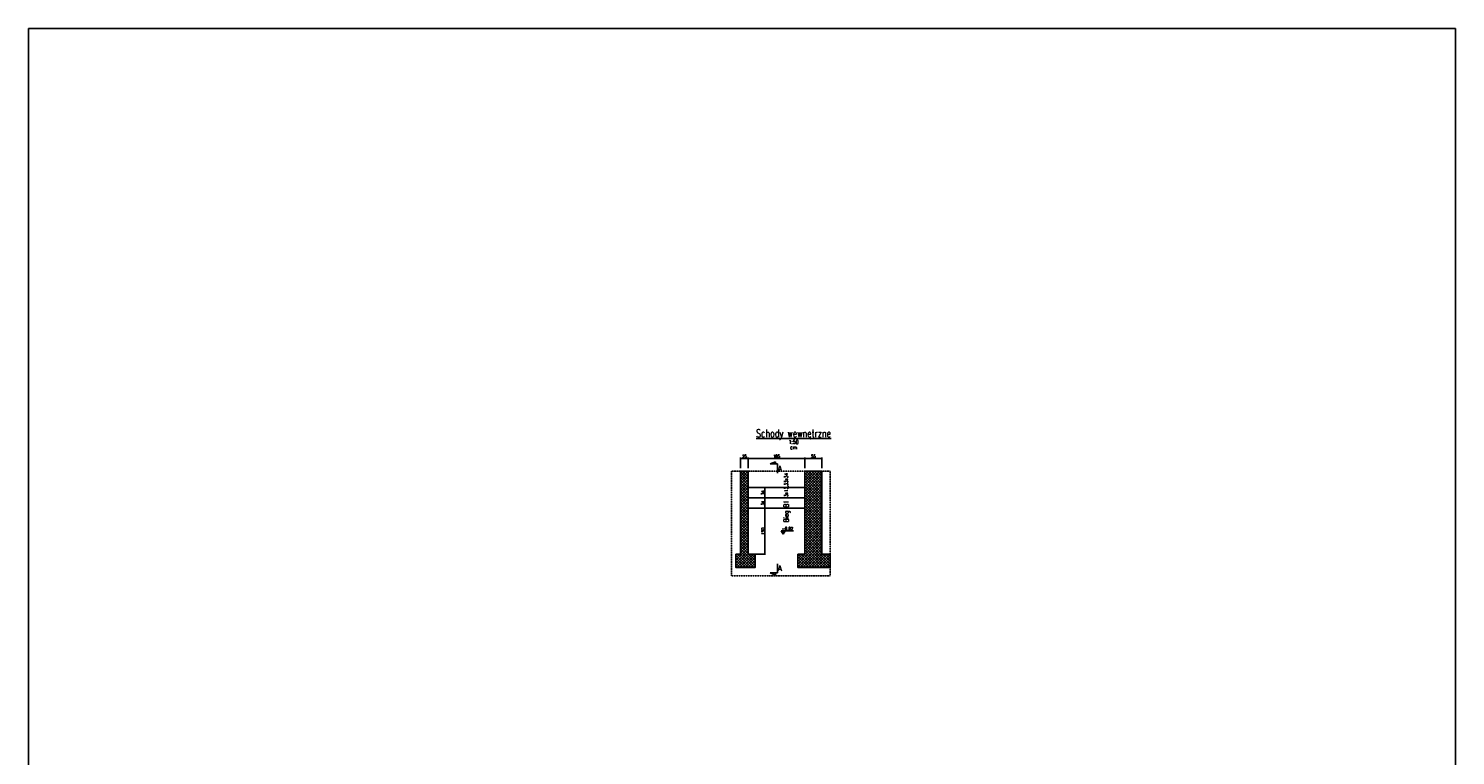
# Model space of a CAD drawing. Header units: millimetres. Extents: x 136919 to 160325, y -19528 to -8134.
# Tile 3 of 22: x 138167 to 142829, y -17152 to -14776. Entities that reach past the tile are written whole.
import ezdxf
from ezdxf.enums import TextEntityAlignment as Align

# ---------------------------------------------------------------- set-up
doc = ezdxf.new("R2010")
doc.units = ezdxf.units.MM
doc.header["$LTSCALE"] = 0.1
doc.linetypes.add('HIDDEN', pattern=[9.525, 6.35, -3.175])
for name, color, linetype in [('tkd_hacz', 5, 'Continuous'), ('tkd_koty', 1, 'Continuous'), ('tkd_mur0', 2, 'Continuous'), ('tkd_opis', 7, 'Continuous'), ('tkd_przekroje', 3, 'Continuous'), ('tkd_przerywane', 8, 'HIDDEN'), ('tkd_schody', 3, 'Continuous'), ('tkd_wym', 1, 'Continuous')]:
    doc.layers.add(name, color=color, linetype=linetype)
doc.styles.add('TKD_1TXT', font='simplex.shx', dxfattribs={"width": 0.75, "height": 0.25})
doc.styles.add('TKD_2TXT', font='romand.shx', dxfattribs={"width": 0.75, "height": 0.25})
doc.styles.add('tkd_2txt035', font='romand.shx', dxfattribs={"width": 0.75, "height": 8.75})
doc.styles.add('tkd_txt0', font='simplex.shx', dxfattribs={"width": 0.75})
doc.styles.add('TXT25', font='simplex.shx', dxfattribs={"width": 0.8})
doc.dimstyles.new('tkd_1-50cm[cm]', dxfattribs={"dimtxt": 10, "dimasz": 2.5, "dimexe": 0, "dimexo": 10, "dimgap": 1.5, "dimtad": 1, "dimdec": 1, "dimrnd": 0.5, "dimtxsty": 'tkd_txt0', "dimblk": 'tkd_dim_arrow', "dimblk1": 'tkd_dim_arrow', "dimblk2": 'tkd_dim_arrow', "dimcen": 2.5, "dimclrd": 1, "dimclrt": 7, "dimadec": 0, "dimazin": 0, "dimtfac": 1, "dimtdec": 1, "dimtix": 1, "dimtmove": 1, "dimatfit": 3, "dimfxl": 50, "dimfxlon": 1, "dimtvp": 0.02, "dimarcsym": 0})

# ---------------------------------------------------------------- blocks, each defined once
blk = doc.blocks.new('tkd_dim_arrow')
for p, q in [((-1, 0), (1, 0)), ((0, -1), (0, 1))]:
    blk.add_line(p, q)
at = {"const_width": 0.2}
blk.add_lwpolyline([(-0.9, -0.9), (0.9, 0.9)], dxfattribs=at)
blk = doc.blocks.new('*D2644')
at = {"layer": 'DEFPOINTS', "color": 0, "transparency": 16777216}
for p in [(140529.9, -16344.2), (140573, -16344.2), (140529.9, -16494.2)]:
    blk.add_point(p, dxfattribs=at)
at = {"layer": 'tkd_wym', "color": 0, "lineweight": -2, "transparency": 16777216}
for p, q in [((140539.9, -16344.2), (140573, -16344.2)), ((140539.9, -16494.2), (140573, -16494.2))]:
    blk.add_line(p, q, dxfattribs=at)
at = {"layer": 'tkd_wym', "color": 1, "lineweight": -2, "transparency": 16777216}
blk.add_line((140573, -16491.7), (140573, -16346.7), dxfattribs=at)
at = {"layer": 'tkd_wym', "color": 1, "lineweight": -2, "transparency": 16777216, "xscale": 2.5, "yscale": 2.5, "zscale": 2.5}
for p, rotation in [((140573, -16344.2), 90), ((140573, -16494.2), 270)]:
    blk.add_blockref('tkd_dim_arrow', p, dxfattribs=dict(at, rotation=rotation))
at = {"layer": 'tkd_wym', "color": 7, "transparency": 16777216, "insert": (140566.5, -16419.2), "char_height": 10, "attachment_point": 5, "rotation": 90, "style": 'tkd_txt0'}
blk.add_mtext('150', dxfattribs=at)
blk = doc.blocks.new('*D2645')
at = {"layer": 'DEFPOINTS', "color": 0, "transparency": 16777216}
for p in [(140528.7, -16310.2), (140573, -16310.2), (140529.9, -16344.2)]:
    blk.add_point(p, dxfattribs=at)
at = {"layer": 'tkd_wym', "color": 0, "lineweight": -2, "transparency": 16777216}
for p, q in [((140538.7, -16310.2), (140573, -16310.2)), ((140539.9, -16344.2), (140573, -16344.2))]:
    blk.add_line(p, q, dxfattribs=at)
at = {"layer": 'tkd_wym', "color": 1, "lineweight": -2, "transparency": 16777216}
blk.add_line((140573, -16341.7), (140573, -16312.7), dxfattribs=at)
at = {"layer": 'tkd_wym', "color": 1, "lineweight": -2, "transparency": 16777216, "xscale": 2.5, "yscale": 2.5, "zscale": 2.5}
for p, rotation in [((140573, -16310.2), 90), ((140573, -16344.2), 270)]:
    blk.add_blockref('tkd_dim_arrow', p, dxfattribs=dict(at, rotation=rotation))
at = {"layer": 'tkd_wym', "color": 7, "transparency": 16777216, "insert": (140566.5, -16327.2), "char_height": 10, "attachment_point": 5, "rotation": 90, "style": 'tkd_txt0'}
blk.add_mtext('34', dxfattribs=at)
blk = doc.blocks.new('*D2646')
at = {"layer": 'DEFPOINTS', "color": 0, "transparency": 16777216}
for p in [(140528.7, -16276.2), (140528.7, -16310.2), (140573, -16276.2)]:
    blk.add_point(p, dxfattribs=at)
at = {"layer": 'tkd_wym', "color": 0, "lineweight": -2, "transparency": 16777216}
for p, q in [((140538.7, -16276.2), (140573, -16276.2)), ((140538.7, -16310.2), (140573, -16310.2))]:
    blk.add_line(p, q, dxfattribs=at)
at = {"layer": 'tkd_wym', "color": 1, "lineweight": -2, "transparency": 16777216}
blk.add_line((140573, -16307.7), (140573, -16278.7), dxfattribs=at)
at = {"layer": 'tkd_wym', "color": 1, "lineweight": -2, "transparency": 16777216, "xscale": 2.5, "yscale": 2.5, "zscale": 2.5}
for p, rotation in [((140573, -16276.2), 90), ((140573, -16310.2), 270)]:
    blk.add_blockref('tkd_dim_arrow', p, dxfattribs=dict(at, rotation=rotation))
at = {"layer": 'tkd_wym', "color": 7, "transparency": 16777216, "insert": (140566.5, -16293.2), "char_height": 10, "attachment_point": 5, "rotation": 90, "style": 'tkd_txt0'}
blk.add_mtext('34', dxfattribs=at)
blk = doc.blocks.new('*D2647')
at = {"layer": 'DEFPOINTS', "color": 0, "transparency": 16777216}
for p in [(140493.7, -16222.6), (140518.7, -16181.1), (140518.7, -16222.6)]:
    blk.add_point(p, dxfattribs=at)
at = {"layer": 'tkd_wym', "color": 0, "lineweight": -2, "transparency": 16777216}
for p, q in [((140493.7, -16212.6), (140493.7, -16181.1)), ((140518.7, -16212.6), (140518.7, -16181.1))]:
    blk.add_line(p, q, dxfattribs=at)
at = {"layer": 'tkd_wym', "color": 1, "lineweight": -2, "transparency": 16777216}
blk.add_line((140496.2, -16181.1), (140516.2, -16181.1), dxfattribs=at)
at = {"layer": 'tkd_wym', "color": 1, "lineweight": -2, "transparency": 16777216, "xscale": 2.5, "yscale": 2.5, "zscale": 2.5, "rotation": 180}
blk.add_blockref('tkd_dim_arrow', (140493.7, -16181.1), dxfattribs=at)
at = {"layer": 'tkd_wym', "color": 1, "lineweight": -2, "transparency": 16777216, "xscale": 2.5, "yscale": 2.5, "zscale": 2.5}
blk.add_blockref('tkd_dim_arrow', (140518.7, -16181.1), dxfattribs=at)
at = {"layer": 'tkd_wym', "color": 7, "transparency": 16777216, "insert": (140506.2, -16174.6), "char_height": 10, "attachment_point": 5, "style": 'tkd_txt0'}
blk.add_mtext('25', dxfattribs=at)
blk = doc.blocks.new('*D2648')
at = {"layer": 'DEFPOINTS', "color": 0, "transparency": 16777216}
for p in [(140518.7, -16222.6), (140703.7, -16181.1), (140703.7, -16222.6)]:
    blk.add_point(p, dxfattribs=at)
at = {"layer": 'tkd_wym', "color": 0, "lineweight": -2, "transparency": 16777216}
for p, q in [((140518.7, -16212.6), (140518.7, -16181.1)), ((140703.7, -16212.6), (140703.7, -16181.1))]:
    blk.add_line(p, q, dxfattribs=at)
at = {"layer": 'tkd_wym', "color": 1, "lineweight": -2, "transparency": 16777216}
blk.add_line((140521.2, -16181.1), (140701.2, -16181.1), dxfattribs=at)
at = {"layer": 'tkd_wym', "color": 1, "lineweight": -2, "transparency": 16777216, "xscale": 2.5, "yscale": 2.5, "zscale": 2.5, "rotation": 180}
blk.add_blockref('tkd_dim_arrow', (140518.7, -16181.1), dxfattribs=at)
at = {"layer": 'tkd_wym', "color": 1, "lineweight": -2, "transparency": 16777216, "xscale": 2.5, "yscale": 2.5, "zscale": 2.5}
blk.add_blockref('tkd_dim_arrow', (140703.7, -16181.1), dxfattribs=at)
at = {"layer": 'tkd_wym', "color": 7, "transparency": 16777216, "insert": (140611.2, -16174.6), "char_height": 10, "attachment_point": 5, "style": 'tkd_txt0'}
blk.add_mtext('185', dxfattribs=at)
blk = doc.blocks.new('*D2649')
at = {"layer": 'DEFPOINTS', "color": 0, "transparency": 16777216}
for p in [(140703.7, -16222.6), (140758.7, -16181.1), (140758.7, -16222.6)]:
    blk.add_point(p, dxfattribs=at)
at = {"layer": 'tkd_wym', "color": 0, "lineweight": -2, "transparency": 16777216}
for p, q in [((140703.7, -16212.6), (140703.7, -16181.1)), ((140758.7, -16212.6), (140758.7, -16181.1))]:
    blk.add_line(p, q, dxfattribs=at)
at = {"layer": 'tkd_wym', "color": 1, "lineweight": -2, "transparency": 16777216}
blk.add_line((140706.2, -16181.1), (140756.2, -16181.1), dxfattribs=at)
at = {"layer": 'tkd_wym', "color": 1, "lineweight": -2, "transparency": 16777216, "xscale": 2.5, "yscale": 2.5, "zscale": 2.5, "rotation": 180}
blk.add_blockref('tkd_dim_arrow', (140703.7, -16181.1), dxfattribs=at)
at = {"layer": 'tkd_wym', "color": 1, "lineweight": -2, "transparency": 16777216, "xscale": 2.5, "yscale": 2.5, "zscale": 2.5}
blk.add_blockref('tkd_dim_arrow', (140758.7, -16181.1), dxfattribs=at)
at = {"layer": 'tkd_wym', "color": 7, "transparency": 16777216, "insert": (140731.2, -16174.6), "char_height": 10, "attachment_point": 5, "style": 'tkd_txt0'}
blk.add_mtext('55', dxfattribs=at)
blk = doc.blocks.new('tkd_opis_belki')
at = {"color": 2, "style": 'TKD_2TXT', "width": 0.75}
blk.add_attdef('NAZWA', text='', height=0.35, dxfattribs=at).set_placement((-0.06, 0.06), align=Align.RIGHT)
at = {"color": 7, "style": 'TKD_1TXT', "width": 0.75}
blk.add_attdef('PRZEKRÓJ', (0.03, 0.11), '', height=0.25, dxfattribs=at)
blk = doc.blocks.new('tkd_section_l')
for p, q in [((-0.6, 0), (-0.6, -0.491)), ((0, 0), (-0.6, 0)), ((-0.745, -0.146), (-0.558, -0.146)), ((-0.6, -0.491), (-0.745, -0.146))]:
    blk.add_line(p, q)
blk = doc.blocks.new('tkd_section_p')
for p, q in [((-0.6, 0.491), (-0.745, 0.146)), ((-0.745, 0.146), (-0.558, 0.146)), ((-0.6, 0), (-0.6, 0.491)), ((0, 0), (-0.6, 0))]:
    blk.add_line(p, q)
blk = doc.blocks.new('tkd_opis_050')
at = {"color": 3, "style": 'TKD_1TXT', "width": 0.75}
blk.add_attdef('NAZWA', text='', height=0.5, dxfattribs=at).set_placement((0.014, 0), align=Align.CENTER)
at = {"color": 7, "style": 'TKD_1TXT', "width": 0.75}
for tag, p in [('UWAGA1', (0.014, -0.443)), ('UWAGA2', (0.014, -0.797)), ('UWAGA3', (0.014, -1.146))]:
    blk.add_attdef(tag, text='', height=0.25, dxfattribs=at).set_placement(p, align=Align.CENTER)
blk = doc.blocks.new('tkd_kota1')
blk.add_hatch(color=256).paths.add_polyline_path([(0, 0), (0.16, 0.28), (-0.16, 0.28)])
for p, q in [((0.85, 0.28), (-0.16, 0.28)), ((0, 0), (-0.16, 0.28)), ((0.16, 0.28), (0, 0))]:
    blk.add_line(p, q)
at = {"color": 7, "style": 'TXT25', "width": 0.8}
blk.add_attdef('%%P10.00', text='', height=0.25, dxfattribs=at).set_placement((0.35, 0.46), align=Align.MIDDLE_CENTER)

msp = doc.modelspace()

# ---------------------------------------------------------------- hatches: boundary and pattern name
at = {"layer": 'tkd_hacz'}
h = msp.add_hatch(dxfattribs=at)
h.set_pattern_fill('ANSI37', color=256, scale=2)
h.paths.add_polyline_path([(140758.67, -16222.59), (140703.67, -16222.59), (140703.67, -16494.22), (140681.17, -16494.22), (140681.17, -16538.22), (140786.22, -16538.22), (140786.22, -16494.22), (140758.67, -16494.22)])
h.paths.add_polyline_path([(140493.67, -16494.22), (140478.67, -16494.22), (140478.67, -16538.22), (140541.17, -16538.22), (140541.17, -16494.22), (140518.67, -16494.22), (140518.67, -16222.59), (140493.67, -16222.59)])

# ---------------------------------------------------------------- linework, layer by layer
at = {"layer": 'tkd_mur0'}
for points in [[(140541.17, -16494.22), (140518.67, -16494.22), (140518.67, -16222.59), (140493.67, -16222.59), (140493.67, -16494.22), (140478.67, -16494.22), (140478.67, -16538.22), (140541.17, -16538.22), (140541.17, -16494.22)], [(140758.67, -16222.59), (140758.67, -16494.22), (140786.22, -16494.22), (140786.22, -16538.22), (140681.17, -16538.22), (140681.17, -16494.22), (140703.67, -16494.22), (140703.67, -16222.59), (140758.67, -16222.59)]]:
    msp.add_lwpolyline(points, dxfattribs=at)
at = {"layer": 'tkd_przerywane'}
msp.add_lwpolyline([(140786.22, -16564.87), (140463.69, -16564.87), (140463.69, -16222.59), (140786.22, -16222.59), (140786.22, -16564.87)], dxfattribs=at)
at = {"layer": 'tkd_schody'}
for points in [[(140518.67, -16344.22), (140518.67, -16276.22), (140703.67, -16276.22), (140703.67, -16344.22), (140518.67, -16344.22)], [(140518.67, -16310.22), (140703.67, -16310.22)]]:
    msp.add_lwpolyline(points, dxfattribs=at)
at = {"layer": 'tkd_wym'}
msp.add_lwpolyline([(138167.44, -14775.98), (142829.18, -14775.98), (142829.18, -19528.43), (138167.44, -19528.43)], close=True, dxfattribs=at)

# ---------------------------------------------------------------- block references
at = {"layer": 'tkd_koty', "xscale": 40, "yscale": 40, "zscale": 40}
msp.add_blockref('tkd_kota1', (140632.81, -16428.95), dxfattribs=at).add_auto_attribs({'%%P10.00': '-0.02'})
at = {"layer": 'tkd_opis'}
ref = msp.add_blockref('tkd_opis_050', (140666.04, -16111.63), dxfattribs=dict(at, xscale=50, yscale=50, zscale=50))
ref.add_attrib('NAZWA', '%%uSchody wewnętrzne', dxfattribs={"layer": '0', "color": 3, "height": 25, "style": 'TKD_1TXT', "width": 0.75}).set_placement((140666.75, -16111.63), align=Align.CENTER)
ref.add_attrib('UWAGA1', '1:50', dxfattribs={"layer": '0', "color": 7, "height": 12.5, "style": 'TKD_1TXT', "width": 0.75}).set_placement((140666.75, -16133.8), align=Align.CENTER)
ref.add_attrib('UWAGA2', 'cm', dxfattribs={"layer": '0', "color": 7, "height": 12.5, "style": 'TKD_1TXT', "width": 0.75}).set_placement((140666.75, -16151.5), align=Align.CENTER)
at = {"layer": 'tkd_opis', "xscale": 45, "yscale": 45, "zscale": 45, "rotation": 90}
msp.add_blockref('tkd_opis_belki', (140653.28, -16314.65), dxfattribs=at).add_auto_attribs({'NAZWA': 'Bieg B1', 'PRZEKRÓJ': ' 3x13,33x34'})
at = {"layer": 'tkd_przekroje', "xscale": 50, "yscale": 50, "zscale": 50}
for name, p, rotation in [('tkd_section_l', (140614.64, -16229.44), 270), ('tkd_section_p', (140614.64, -16525.23), 90)]:
    msp.add_blockref(name, p, dxfattribs=dict(at, rotation=rotation))

# ---------------------------------------------------------------- texts
at = {"layer": 'tkd_przekroje', "style": 'tkd_2txt035', "width": 0.8}
for p in [(140622.14, -16214.44), (140622.14, -16540.23)]:
    msp.add_text('A', height=17.5, dxfattribs=at).set_placement(p, align=Align.MIDDLE_CENTER)

# ---------------------------------------------------------------- dimensions: what is measured, and where the dimension line sits
at = {"layer": 'tkd_wym'}
for base, p1, p2, picture, middle in [((140518.67, -16181.08), (140493.67, -16222.59), (140518.67, -16222.59), '*D2647', (140506.17, -16174.58)), ((140703.67, -16181.08), (140518.67, -16222.59), (140703.67, -16222.59), '*D2648', (140611.17, -16174.58)), ((140758.67, -16181.08), (140703.67, -16222.59), (140758.67, -16222.59), '*D2649', (140731.17, -16174.58))]:
    dim = msp.add_linear_dim(base=base, p1=p1, p2=p2, dimstyle='tkd_1-50cm[cm]', dxfattribs=at)
    dim.commit()
    dim.dimension.update_dxf_attribs({"geometry": picture, "text_midpoint": middle})
for base, p1, p2, picture, middle in [((140572.97, -16276.22), (140528.67, -16310.22), (140528.67, -16276.22), '*D2646', (140566.47, -16293.22)), ((140572.97, -16310.22), (140529.92, -16344.22), (140528.67, -16310.22), '*D2645', (140566.47, -16327.22)), ((140572.97, -16344.22), (140529.92, -16494.22), (140529.92, -16344.22), '*D2644', (140566.47, -16419.22))]:
    dim = msp.add_linear_dim(base=base, p1=p1, p2=p2, angle=90, dimstyle='tkd_1-50cm[cm]', dxfattribs=at)
    dim.commit()
    dim.dimension.update_dxf_attribs({"geometry": picture, "text_midpoint": middle})

doc.saveas('drawing.dxf')
